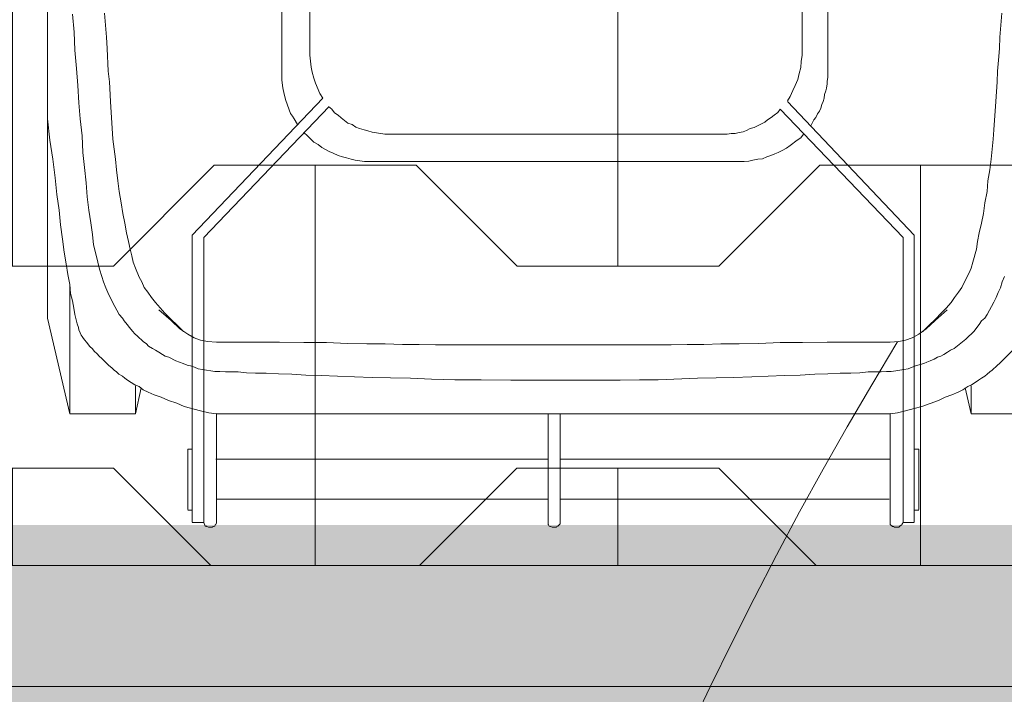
# Model space of a CAD drawing. Header units: inches. Extents: x 1156 to 71303, y -52654 to 51.
# Tile 84 of 151: x 60812 to 60861, y -43993 to -43960. Entities that reach past the tile are written whole.
import ezdxf

# ---------------------------------------------------------------- set-up
doc = ezdxf.new("R2010")
doc.units = ezdxf.units.IN
doc.header["$MEASUREMENT"] = 0
doc.linetypes.add('HIDDEN', pattern=[0.375, 0.25, -0.125])
doc.layers.get('0').update_dxf_attribs({"lineweight": 0})
doc.layers.get('Defpoints').update_dxf_attribs({"lineweight": 0})
for name, color, linetype, lineweight in [('p--kosz śmietnik', 252, 'Continuous', 0), ('p--obrzeże bet.', 252, 'Continuous', 0), ('p--szraf trawa', 104, 'Continuous', 0), ('p--szraf-podjazd', 251, 'Continuous', 0), ('p--wymiary-1-200', 7, 'Continuous', 0), ('P--zieleń', 94, 'Continuous', 0)]:
    doc.layers.add(name, color=color, linetype=linetype, lineweight=lineweight)
doc.styles.add('1-200', font='arial.ttf', dxfattribs={"width": 0.75, "height": 35})
doc.dimstyles.new('1-200', dxfattribs={"dimtxt": 35, "dimasz": 10, "dimexe": 15, "dimexo": 10, "dimgap": 0.09, "dimtad": 0, "dimdsep": 46, "dimtxsty": '1-200', "dimblk": 'OBLIQUE', "dimcen": 0.09, "dimadec": 0, "dimazin": 0, "dimtfac": 1, "dimtdec": 4, "dimtix": 1, "dimtofl": 0, "dimtmove": 0, "dimatfit": 3, "dimldrblk": 'OBLIQUE', "dimfxl": 15, "dimfxlon": 1, "dimtvp": 0.7, "dimtolj": 1, "dimtzin": 0, "dimarcsym": 0})

# ---------------------------------------------------------------- blocks, each defined once
blk = doc.blocks.new('_OBLIQUE')
at = {"color": 0, "linetype": 'ByBlock', "lineweight": -2}
for p, q in [((-0.5, -0.5), (0.5, 0.5)), ((0, 0), (0, 0))]:
    blk.add_line(p, q, dxfattribs=at)
blk = doc.blocks.new('*D732')
at = {"layer": 'Defpoints', "color": 0}
for p in [(60849.736, -43878.783), (60913.767, -44778.783), (61162.619, -44778.783)]:
    blk.add_point(p, dxfattribs=at)
at = {"layer": 'p--wymiary-1-200', "color": 0, "lineweight": -2}
for p, q in [((60898.767, -43878.783), (60928.767, -43878.783)), ((60913.767, -43878.783), (60913.767, -44778.783)), ((60928.767, -44778.783), (60898.767, -44778.783))]:
    blk.add_line(p, q, dxfattribs=at)
at = {"layer": 'p--wymiary-1-200', "color": 0, "lineweight": -2, "xscale": 10, "yscale": 10, "zscale": 10}
for p, rotation in [((60913.767, -43878.783), 90), ((60913.767, -44778.783), 270)]:
    blk.add_blockref('_OBLIQUE', p, dxfattribs=dict(at, rotation=rotation))
at = {"layer": 'p--wymiary-1-200', "color": 0, "linetype": 'Continuous', "ltscale": 12, "insert": (60888.753, -44328.783), "char_height": 35, "attachment_point": 5, "rotation": 90, "style": '1-200'}
blk.add_mtext('\\A1;900', dxfattribs=at)
blk = doc.blocks.new('kosz120L-rzut')
at = {"linetype": 'Continuous'}
for points in [[(-15.744, 57.606), (-15.812, 57.561)], [(-15.744, 57.606), (-15.812, 57.561)], [(-15.698, 57.652), (-15.744, 57.606)], [(-15.698, 57.652), (-15.744, 57.606)], [(-15.471, 57.652), (-15.698, 57.652)], [(-15.471, 57.652), (-15.698, 57.652)], [(-15.425, 57.629), (-15.471, 57.652)], [(-15.425, 57.629), (-15.471, 57.652)], [(-15.38, 57.629), (-15.425, 57.629)], [(-15.38, 57.629), (-15.425, 57.629)], [(-15.266, 57.515), (-15.38, 57.629)], [(-15.266, 57.515), (-15.38, 57.629)], [(1.206, 57.606), (1.092, 57.492)], [(1.206, 57.606), (1.092, 57.492)], [(1.251, 57.629), (1.206, 57.606)], [(1.251, 57.629), (1.206, 57.606)], [(1.274, 57.652), (1.251, 57.629)], [(1.274, 57.652), (1.251, 57.629)], [(1.479, 57.652), (1.274, 57.652)], [(1.479, 57.652), (1.274, 57.652)], [(1.547, 57.629), (1.479, 57.652)], [(1.547, 57.629), (1.479, 57.652)], [(1.57, 57.629), (1.547, 57.629)], [(1.57, 57.629), (1.547, 57.629)], [(1.638, 57.606), (1.57, 57.629)], [(1.638, 57.606), (1.57, 57.629)], [(1.661, 57.538), (1.638, 57.606)], [(1.661, 57.538), (1.638, 57.606)], [(18.201, 57.606), (18.178, 57.538)], [(18.201, 57.606), (18.178, 57.538)], [(18.269, 57.629), (18.201, 57.606)], [(18.269, 57.629), (18.201, 57.606)], [(18.292, 57.629), (18.269, 57.629)], [(18.292, 57.629), (18.269, 57.629)], [(18.315, 57.652), (18.292, 57.629)], [(18.315, 57.652), (18.292, 57.629)], [(18.519, 57.652), (18.315, 57.652)], [(18.519, 57.652), (18.315, 57.652)], [(18.588, 57.629), (18.519, 57.652)], [(18.588, 57.629), (18.519, 57.652)], [(18.611, 57.606), (18.588, 57.629)], [(18.611, 57.606), (18.588, 57.629)], [(18.679, 57.606), (18.611, 57.606)], [(18.679, 57.606), (18.611, 57.606)], [(18.747, 57.424), (18.679, 57.606)], [(18.747, 57.424), (18.679, 57.606)], [(-16.449, 57.424), (-15.903, 57.424)], [(-16.449, 43.182), (-16.449, 57.401)], [(-15.835, 57.538), (-15.903, 57.424)], [(-15.858, 57.492), (-15.903, 57.424)], [(-15.903, 43.296), (-15.903, 57.424)], [(-15.903, 57.356), (-15.903, 57.424)], [(-15.835, 57.538), (-15.858, 57.492)], [(-15.812, 57.561), (-15.835, 57.538)], [(-15.812, 57.561), (-15.835, 57.538)], [(-15.266, 57.447), (-15.266, 57.515)], [(-15.266, 57.447), (-15.266, 57.515)], [(-15.266, 52.032), (-15.266, 57.447)], [(1.092, 57.492), (1.092, 57.424)], [(1.092, 57.492), (1.092, 57.424)], [(1.092, 57.356), (1.092, 57.424)], [(1.092, 57.356), (1.092, 52.032)], [(1.684, 57.515), (1.661, 57.538)], [(1.684, 57.515), (1.661, 57.538)], [(1.684, 57.447), (1.684, 57.515)], [(1.684, 57.447), (1.684, 57.515)], [(1.684, 52.032), (1.684, 57.447)], [(18.155, 57.515), (18.11, 57.447)], [(18.155, 57.515), (18.11, 57.447)], [(18.11, 52.032), (18.11, 57.447)], [(18.178, 57.538), (18.155, 57.515)], [(18.178, 57.538), (18.155, 57.515)], [(18.747, 43.296), (18.747, 57.424)], [(19.316, 57.424), (18.747, 57.424)], [(18.747, 57.356), (18.747, 57.424)], [(19.316, 43.182), (19.316, 57.401)], [(-16.449, 56.81), (-16.677, 56.81)], [(-16.677, 53.784), (-16.677, 56.787)], [(19.316, 56.81), (19.543, 56.81)], [(19.543, 53.784), (19.543, 56.787)], [(-2.912, 56.264), (-15.221, 56.264)], [(1.092, 56.264), (-2.912, 56.264)], [(5.802, 56.264), (1.684, 56.264)], [(5.802, 56.264), (18.11, 56.264)], [(-2.958, 54.284), (-15.266, 54.284)], [(-2.958, 54.284), (-2.912, 54.284)], [(-2.912, 54.284), (1.092, 54.284)], [(1.684, 54.284), (5.802, 54.284)], [(5.802, 54.284), (18.155, 54.284)], [(-16.449, 53.784), (-16.677, 53.784)], [(19.316, 53.784), (19.543, 53.784)], [(-22.546, 52.032), (-19.27, 52.032)], [(-19.27, 50.644), (-19.27, 52.032)], [(-19.27, 52.032), (-18.975, 50.758)], [(-16.836, 51.668), (-16.449, 51.782)], [(-16.449, 51.782), (-16.017, 51.896)], [(-16.017, 51.896), (-15.63, 51.987)], [(-15.63, 51.987), (-15.266, 52.032)], [(-15.266, 52.032), (-2.298, 52.032)], [(-15.266, 52.009), (-15.266, 52.009)], [(5.165, 52.032), (-2.298, 52.032)], [(18.11, 52.032), (5.165, 52.032)], [(18.497, 51.987), (18.11, 52.032)], [(18.11, 52.009), (18.11, 52.009)], [(18.906, 51.896), (18.497, 51.987)], [(19.725, 51.668), (18.906, 51.896)], [(22.137, 52.032), (21.841, 50.758)], [(25.39, 52.032), (22.137, 52.032)], [(22.137, 50.644), (22.137, 52.032)], [(25.39, 52.032), (26.482, 47.3)], [(25.39, 45.639), (25.39, 52.032)], [(-17.996, 51.213), (-17.655, 51.372)], [(-17.655, 51.372), (-16.836, 51.668)], [(20.089, 51.509), (19.725, 51.668)], [(20.499, 51.372), (20.089, 51.509)], [(20.863, 51.213), (20.499, 51.372)], [(-19.111, 50.69), (-18.861, 50.849)], [(-18.861, 50.849), (-18.633, 50.963)], [(-18.633, 50.963), (-18.315, 51.099)], [(-18.315, 51.099), (-17.996, 51.213)], [(21.204, 51.099), (20.863, 51.213)], [(21.5, 50.963), (21.204, 51.099)], [(21.75, 50.849), (21.5, 50.963)], [(21.955, 50.69), (21.75, 50.849)], [(-19.953, 50.166), (-19.794, 50.28)], [(-19.794, 50.28), (-19.634, 50.371)], [(-19.634, 50.371), (-19.475, 50.485)], [(-19.475, 50.485), (-19.293, 50.599)], [(-19.293, 50.599), (-19.111, 50.69)], [(-7.508, 50.235), (-6.643, 50.257)], [(-6.643, 50.257), (-5.711, 50.28)], [(-5.711, 50.28), (-3.777, 50.348)], [(-3.777, 50.348), (-2.844, 50.348)], [(-2.844, 50.348), (-1.888, 50.371)], [(-1.888, 50.371), (-0.023, 50.371)], [(3.526, 50.371), (-0.023, 50.371)], [(5.005, 50.348), (3.526, 50.371)], [(6.302, 50.348), (5.005, 50.348)], [(7.462, 50.326), (6.302, 50.348)], [(8.509, 50.28), (7.462, 50.326)], [(9.487, 50.257), (8.509, 50.28)], [(10.397, 50.235), (9.487, 50.257)], [(22.16, 50.599), (21.955, 50.69)], [(22.524, 50.371), (22.16, 50.599)], [(22.66, 50.28), (22.524, 50.371)], [(22.774, 50.166), (22.66, 50.28)], [(-20.567, 49.643), (-20.317, 49.871)], [(-20.317, 49.871), (-20.203, 49.962)], [(-20.203, 49.962), (-20.067, 50.075)], [(-20.067, 50.075), (-19.953, 50.166)], [(-16.517, 49.666), (-16.153, 49.802)], [(-16.153, 49.802), (-15.949, 49.848)], [(-15.949, 49.848), (-15.539, 49.916)], [(-15.539, 49.916), (-15.312, 49.939)], [(-15.312, 49.939), (-15.084, 49.939)], [(-15.084, 49.939), (-14.811, 49.962)], [(-14.811, 49.962), (-14.174, 49.962)], [(-14.174, 49.962), (-13.764, 50.007)], [(-13.764, 50.007), (-13.309, 50.03)], [(-13.309, 50.03), (-12.786, 50.03)], [(-12.786, 50.03), (-12.172, 50.053)], [(-12.172, 50.053), (-11.535, 50.075)], [(-11.535, 50.075), (-10.807, 50.121)], [(-10.807, 50.121), (-10.033, 50.144)], [(-10.033, 50.144), (-8.418, 50.212)], [(-8.418, 50.212), (-7.508, 50.235)], [(11.285, 50.212), (10.397, 50.235)], [(12.126, 50.166), (11.285, 50.212)], [(12.923, 50.144), (12.126, 50.166)], [(13.696, 50.121), (12.923, 50.144)], [(14.379, 50.075), (13.696, 50.121)], [(15.039, 50.053), (14.379, 50.075)], [(15.653, 50.03), (15.039, 50.053)], [(16.176, 50.03), (15.653, 50.03)], [(16.631, 50.007), (16.176, 50.03)], [(17.041, 49.962), (16.631, 50.007)], [(17.678, 49.962), (17.041, 49.962)], [(17.951, 49.939), (17.678, 49.962)], [(18.201, 49.939), (17.951, 49.939)], [(18.815, 49.848), (18.201, 49.939)], [(19.02, 49.802), (18.815, 49.848)], [(19.202, 49.734), (19.02, 49.802)], [(22.956, 50.075), (22.774, 50.166)], [(23.07, 49.962), (22.956, 50.075)], [(23.183, 49.871), (23.07, 49.962)], [(23.297, 49.757), (23.183, 49.871)], [(-21.523, 48.71), (-20.704, 49.529)], [(-20.704, 49.529), (-20.567, 49.643)], [(-17.609, 49.234), (-17.45, 49.325)], [(-17.45, 49.325), (-17.245, 49.416)], [(-17.245, 49.416), (-17.086, 49.484)], [(-17.086, 49.484), (-16.927, 49.552)], [(-16.927, 49.552), (-16.517, 49.666)], [(19.407, 49.666), (19.202, 49.734)], [(19.566, 49.62), (19.407, 49.666)], [(19.771, 49.552), (19.566, 49.62)], [(19.953, 49.484), (19.771, 49.552)], [(20.135, 49.416), (19.953, 49.484)], [(20.476, 49.234), (20.135, 49.416)], [(23.457, 49.643), (23.297, 49.757)], [(23.798, 49.302), (23.457, 49.643)], [(23.934, 49.188), (23.798, 49.302)], [(-19.02, 48.346), (-18.428, 48.801)], [(-18.428, 48.801), (-18.246, 48.892)], [(-18.246, 48.892), (-18.11, 48.983)], [(-18.11, 48.983), (-17.928, 49.097)], [(-17.928, 49.097), (-17.769, 49.188)], [(-17.769, 49.188), (-17.609, 49.234)], [(20.658, 49.188), (20.476, 49.234)], [(20.795, 49.097), (20.658, 49.188)], [(20.977, 48.983), (20.795, 49.097)], [(21.136, 48.892), (20.977, 48.983)], [(21.295, 48.801), (21.136, 48.892)], [(21.477, 48.688), (21.295, 48.801)], [(24.025, 49.074), (23.934, 49.188)], [(24.185, 48.938), (24.025, 49.074)], [(24.253, 48.824), (24.185, 48.938)], [(24.389, 48.71), (24.253, 48.824)], [(-19.157, 48.187), (-19.02, 48.346)], [(-16.358, 48.278), (-16.017, 48.392)], [(-16.017, 48.392), (-15.698, 48.46)], [(-15.698, 48.46), (-15.266, 48.483)], [(-15.266, 48.483), (-14.697, 48.483)], [(-14.857, 48.483), (-12.149, 48.483)], [(-14.174, 48.483), (-14.174, 48.483)], [(-12.149, 48.483), (-10.921, 48.506)], [(-10.921, 48.506), (-9.806, 48.506)], [(-9.806, 48.506), (-8.759, 48.551)], [(-8.759, 48.551), (-7.781, 48.574)], [(-7.781, 48.574), (-6.871, 48.574)], [(-6.871, 48.574), (-6.029, 48.597)], [(-6.029, 48.597), (-5.21, 48.597)], [(-5.21, 48.597), (-4.414, 48.619)], [(-4.414, 48.619), (-0.023, 48.619)], [(7.258, 48.619), (-0.023, 48.619)], [(8.077, 48.597), (7.258, 48.619)], [(8.896, 48.597), (8.077, 48.597)], [(9.76, 48.574), (8.896, 48.597)], [(10.67, 48.574), (9.76, 48.574)], [(11.626, 48.551), (10.67, 48.574)], [(12.672, 48.506), (11.626, 48.551)], [(13.787, 48.506), (12.672, 48.506)], [(14.993, 48.483), (13.787, 48.506)], [(17.7, 48.483), (14.993, 48.483)], [(17.041, 48.483), (17.041, 48.483)], [(18.11, 48.483), (17.587, 48.483)], [(18.565, 48.46), (18.11, 48.483)], [(18.906, 48.392), (18.565, 48.46)], [(19.225, 48.278), (18.906, 48.392)], [(21.591, 48.574), (21.477, 48.688)], [(21.75, 48.46), (21.591, 48.574)], [(22.023, 48.187), (21.75, 48.46)], [(24.549, 48.483), (24.389, 48.71)], [(24.64, 48.392), (24.549, 48.483)], [(24.708, 48.301), (24.64, 48.392)], [(24.776, 48.21), (24.708, 48.301)], [(-19.566, 47.755), (-19.43, 47.937)], [(-19.43, 47.937), (-19.293, 48.073)], [(-19.293, 48.073), (-19.157, 48.187)], [(-17.496, 47.414), (-17.041, 47.823)], [(-17.2, 47.641), (-16.881, 47.96)], [(-17.041, 47.823), (-16.677, 48.096)], [(-16.677, 48.096), (-16.358, 48.278)], [(19.543, 48.096), (19.225, 48.278)], [(19.93, 47.823), (19.543, 48.096)], [(20.067, 47.641), (19.748, 47.96)], [(20.362, 47.414), (19.93, 47.823)], [(22.16, 48.073), (22.023, 48.187)], [(22.273, 47.937), (22.16, 48.073)], [(22.433, 47.755), (22.273, 47.937)], [(24.822, 48.142), (24.776, 48.21)], [(24.867, 48.028), (24.822, 48.142)], [(24.935, 47.869), (24.867, 48.028)], [(24.958, 47.755), (24.935, 47.869)], [(-19.953, 47.3), (-19.794, 47.436)], [(-19.794, 47.436), (-19.68, 47.618)], [(-19.68, 47.618), (-19.566, 47.755)], [(-18.087, 46.89), (-17.496, 47.414)], [(-17.791, 47.05), (-17.518, 47.345)], [(-17.518, 47.345), (-17.2, 47.641)], [(20.385, 47.345), (20.067, 47.641)], [(20.977, 46.89), (20.362, 47.414)], [(20.681, 47.05), (20.385, 47.345)], [(22.546, 47.618), (22.433, 47.755)], [(22.683, 47.436), (22.546, 47.618)], [(22.774, 47.3), (22.683, 47.436)], [(25.026, 47.573), (24.958, 47.755)], [(25.14, 47.118), (25.026, 47.573)], [(-20.408, 46.504), (-20.067, 47.118)], [(-20.067, 47.118), (-19.953, 47.3)], [(-18.042, 46.799), (-17.791, 47.05)], [(21.136, 46.526), (20.681, 47.05)], [(22.933, 47.118), (22.774, 47.3)], [(23.275, 46.504), (22.933, 47.118)], [(25.186, 46.799), (25.14, 47.118)], [(26.482, 37.471), (26.482, 47.3)], [(-20.522, 46.276), (-20.408, 46.504)], [(-18.451, 46.276), (-18.292, 46.526)], [(-18.292, 46.526), (-18.042, 46.799)], [(21.341, 46.276), (21.136, 46.526)], [(23.502, 46.026), (23.275, 46.504)], [(25.254, 46.435), (25.186, 46.799)], [(25.345, 46.071), (25.254, 46.435)], [(-20.726, 45.798), (-20.613, 46.026)], [(-20.613, 46.026), (-20.522, 46.276)], [(-18.815, 45.775), (-18.656, 46.003)], [(-18.656, 46.003), (-18.451, 46.276)], [(21.523, 46.003), (21.341, 46.276)], [(21.705, 45.775), (21.523, 46.003)], [(23.593, 45.798), (23.502, 46.026)], [(25.39, 45.639), (25.345, 46.071)], [(-20.931, 45.229), (-20.817, 45.502)], [(-20.817, 45.502), (-20.726, 45.798)], [(-19.179, 45.047), (-18.952, 45.502)], [(-18.952, 45.502), (-18.815, 45.775)], [(21.818, 45.502), (21.705, 45.775)], [(21.955, 45.275), (21.818, 45.502)], [(23.707, 45.502), (23.593, 45.798)], [(23.798, 45.229), (23.707, 45.502)], [(25.481, 45.138), (25.39, 45.639)], [(-19.27, 44.82), (-19.179, 45.047)], [(22.137, 44.82), (21.955, 45.275)], [(23.912, 44.865), (23.798, 45.229)], [(25.572, 44.615), (25.481, 45.138)], [(-19.543, 43.887), (-19.361, 44.524)], [(-19.361, 44.524), (-19.27, 44.82)], [(22.251, 44.524), (22.137, 44.82)], [(22.319, 44.206), (22.251, 44.524)], [(24.003, 44.524), (23.912, 44.865)], [(24.094, 44.115), (24.003, 44.524)], [(25.663, 44.024), (25.572, 44.615)], [(22.387, 43.887), (22.319, 44.206)], [(24.207, 43.66), (24.094, 44.115)], [(25.754, 43.387), (25.663, 44.024)], [(-19.68, 43.068), (-19.589, 43.5)], [(-19.589, 43.5), (-19.543, 43.887)], [(22.478, 43.5), (22.387, 43.887)], [(22.569, 43.068), (22.478, 43.5)], [(24.253, 43.159), (24.207, 43.66)], [(-19.794, 42.59), (-19.68, 43.068)], [(-10.17, 36.561), (-16.449, 43.182)], [(-9.806, 36.948), (-15.903, 43.296)], [(12.536, 36.811), (18.747, 43.296)], [(12.854, 36.402), (19.316, 43.182)], [(22.66, 42.59), (22.569, 43.068)], [(24.344, 42.568), (24.253, 43.159)], [(25.845, 42.681), (25.754, 43.387)], [(-19.885, 42.113), (-19.794, 42.59)], [(22.751, 42.113), (22.66, 42.59)], [(24.435, 41.953), (24.344, 42.568)], [(25.914, 41.953), (25.845, 42.681)], [(-19.953, 41.589), (-19.885, 42.113)], [(22.842, 41.589), (22.751, 42.113)], [(-20.067, 41.02), (-19.953, 41.589)], [(22.933, 41.02), (22.842, 41.589)], [(24.526, 41.293), (24.435, 41.953)], [(26.027, 41.18), (25.914, 41.953)], [(-20.112, 40.497), (-20.067, 41.02)], [(23.001, 40.497), (22.933, 41.02)], [(24.571, 40.588), (24.526, 41.293)], [(26.118, 40.338), (26.027, 41.18)], [(-20.203, 39.951), (-20.112, 40.497)], [(23.07, 39.951), (23.001, 40.497)], [(24.662, 39.837), (24.571, 40.588)], [(26.232, 39.428), (26.118, 40.338)], [(-20.271, 39.428), (-20.203, 39.951)], [(-8.259, 39.519), (-8.463, 39.473)], [(-8.259, 39.519), (-8.463, 39.473)], [(-8.031, 39.542), (-8.259, 39.519)], [(-8.031, 39.542), (-8.259, 39.519)], [(-7.826, 39.542), (-8.031, 39.542)], [(-7.826, 39.542), (-8.031, 39.542)], [(-7.826, 39.542), (10.579, 39.542)], [(10.784, 39.542), (10.557, 39.542)], [(10.784, 39.542), (10.557, 39.542)], [(11.239, 39.473), (10.784, 39.542)], [(11.239, 39.473), (10.784, 39.542)], [(23.115, 39.428), (23.07, 39.951)], [(24.731, 39.087), (24.662, 39.837)], [(-20.317, 38.927), (-20.271, 39.428)], [(-9.715, 39.087), (-9.92, 38.996)], [(-9.715, 39.087), (-9.92, 38.996)], [(-9.556, 39.155), (-9.715, 39.087)], [(-9.556, 39.155), (-9.715, 39.087)], [(-9.351, 39.246), (-9.556, 39.155)], [(-9.351, 39.246), (-9.556, 39.155)], [(-9.146, 39.314), (-9.351, 39.246)], [(-9.146, 39.314), (-9.351, 39.246)], [(-8.941, 39.405), (-9.146, 39.314)], [(-8.941, 39.405), (-9.146, 39.314)], [(-8.714, 39.428), (-8.941, 39.405)], [(-8.714, 39.428), (-8.941, 39.405)], [(-8.463, 39.473), (-8.714, 39.428)], [(-8.463, 39.473), (-8.714, 39.428)], [(11.444, 39.428), (11.239, 39.473)], [(11.444, 39.428), (11.239, 39.473)], [(11.671, 39.36), (11.444, 39.428)], [(11.671, 39.36), (11.444, 39.428)], [(11.876, 39.314), (11.671, 39.36)], [(11.876, 39.314), (11.671, 39.36)], [(12.081, 39.246), (11.876, 39.314)], [(12.081, 39.246), (11.876, 39.314)], [(12.331, 39.132), (12.081, 39.246)], [(12.331, 39.132), (12.081, 39.246)], [(12.536, 39.041), (12.331, 39.132)], [(12.536, 39.041), (12.331, 39.132)], [(12.741, 38.927), (12.536, 39.041)], [(12.741, 38.927), (12.536, 39.041)], [(23.252, 38.427), (23.115, 39.428)], [(24.776, 38.268), (24.731, 39.087)], [(26.369, 38.472), (26.232, 39.428)], [(-20.362, 38.427), (-20.317, 38.927)], [(-10.306, 38.745), (-10.648, 38.472)], [(-10.306, 38.745), (-10.648, 38.472)], [(-10.124, 38.882), (-10.306, 38.745)], [(-10.124, 38.882), (-10.306, 38.745)], [(-9.92, 38.996), (-10.124, 38.882)], [(-9.92, 38.996), (-10.124, 38.882)], [(12.9, 38.836), (12.741, 38.927)], [(12.9, 38.836), (12.741, 38.927)], [(13.082, 38.7), (12.9, 38.836)], [(13.082, 38.7), (12.9, 38.836)], [(13.287, 38.586), (13.082, 38.7)], [(13.287, 38.586), (13.082, 38.7)], [(13.605, 38.268), (13.287, 38.586)], [(13.605, 38.268), (13.287, 38.586)], [(-20.408, 37.972), (-20.362, 38.427)], [(-10.83, 38.359), (-10.966, 38.177)], [(-10.83, 38.359), (-10.966, 38.177)], [(-10.648, 38.472), (-10.83, 38.359)], [(-10.648, 38.472), (-10.83, 38.359)], [(-7.986, 38.063), (-8.145, 37.995)], [(-7.986, 38.063), (-8.145, 37.995)], [(-7.781, 38.108), (-7.986, 38.063)], [(-7.781, 38.108), (-7.986, 38.063)], [(-7.576, 38.154), (-7.781, 38.108)], [(-7.576, 38.154), (-7.781, 38.108)], [(-7.394, 38.154), (-7.576, 38.154)], [(-7.394, 38.154), (-7.576, 38.154)], [(-7.189, 38.177), (-7.394, 38.154)], [(-7.189, 38.177), (-7.394, 38.154)], [(-6.985, 38.177), (-7.189, 38.177)], [(-6.985, 38.177), (-7.189, 38.177)], [(-6.985, 38.177), (9.578, 38.177)], [(9.783, 38.177), (9.578, 38.177)], [(9.783, 38.177), (9.578, 38.177)], [(10.397, 38.086), (9.783, 38.177)], [(10.397, 38.086), (9.783, 38.177)], [(10.625, 38.017), (10.397, 38.086)], [(10.625, 38.017), (10.397, 38.086)], [(13.787, 38.108), (13.605, 38.268)], [(13.787, 38.108), (13.605, 38.268)], [(23.366, 36.561), (23.252, 38.427)], [(24.867, 37.426), (24.776, 38.268)], [(26.482, 37.426), (26.369, 38.472)], [(-20.499, 36.561), (-20.408, 37.972)], [(-11.33, 37.767), (-11.489, 37.471)], [(-11.33, 37.767), (-11.489, 37.471)], [(-9.055, 37.585), (-9.191, 37.471)], [(-9.055, 37.585), (-9.191, 37.471)], [(-8.532, 37.858), (-9.055, 37.585)], [(-8.532, 37.858), (-9.055, 37.585)], [(-8.327, 37.904), (-8.532, 37.858)], [(-8.327, 37.904), (-8.532, 37.858)], [(-8.145, 37.995), (-8.327, 37.904)], [(-8.145, 37.995), (-8.327, 37.904)], [(10.807, 37.972), (10.625, 38.017)], [(10.807, 37.972), (10.625, 38.017)], [(11.034, 37.904), (10.807, 37.972)], [(11.034, 37.904), (10.807, 37.972)], [(11.216, 37.835), (11.034, 37.904)], [(11.216, 37.835), (11.034, 37.904)], [(11.398, 37.699), (11.216, 37.835)], [(11.398, 37.699), (11.216, 37.835)], [(11.603, 37.631), (11.398, 37.699)], [(11.603, 37.631), (11.398, 37.699)], [(11.944, 37.38), (11.603, 37.631)], [(11.944, 37.38), (11.603, 37.631)], [(14.265, 37.426), (14.106, 37.699)], [(14.265, 37.426), (14.106, 37.699)], [(-11.671, 37.176), (-11.762, 37.039)], [(-11.671, 37.176), (-11.762, 37.039)], [(-11.58, 37.358), (-11.671, 37.176)], [(-11.58, 37.358), (-11.671, 37.176)], [(-11.489, 37.471), (-11.58, 37.358)], [(-11.489, 37.471), (-11.58, 37.358)], [(-9.692, 37.107), (-9.806, 36.948)], [(-9.692, 37.107), (-9.806, 36.948)], [(-9.51, 37.244), (-9.692, 37.107)], [(-9.51, 37.244), (-9.692, 37.107)], [(-9.374, 37.358), (-9.51, 37.244)], [(-9.374, 37.358), (-9.51, 37.244)], [(-9.191, 37.471), (-9.374, 37.358)], [(-9.191, 37.471), (-9.374, 37.358)], [(12.081, 37.244), (11.944, 37.38)], [(12.081, 37.244), (11.944, 37.38)], [(12.263, 37.13), (12.081, 37.244)], [(12.263, 37.13), (12.081, 37.244)], [(12.399, 36.948), (12.263, 37.13)], [(12.399, 36.948), (12.263, 37.13)], [(14.356, 37.289), (14.265, 37.426)], [(14.356, 37.289), (14.265, 37.426)], [(14.447, 37.153), (14.356, 37.289)], [(14.447, 37.153), (14.356, 37.289)], [(14.675, 36.516), (14.447, 37.153)], [(14.675, 36.516), (14.447, 37.153)], [(24.935, 36.629), (24.867, 37.426)], [(26.482, 2.275), (26.482, 37.426)], [(-11.876, 36.72), (-11.944, 36.561)], [(-11.876, 36.72), (-11.944, 36.561)], [(-11.831, 36.902), (-11.876, 36.72)], [(-11.831, 36.902), (-11.876, 36.72)], [(-11.762, 37.039), (-11.831, 36.902)], [(-11.762, 37.039), (-11.831, 36.902)], [(12.559, 36.811), (12.399, 36.948)], [(12.559, 36.811), (12.399, 36.948)], [(24.981, 35.765), (24.935, 36.629)], [(-20.567, 35.583), (-20.499, 36.561)], [(-12.013, 36.22), (-12.081, 36.038)], [(-12.013, 36.22), (-12.081, 36.038)], [(-11.99, 36.402), (-12.013, 36.22)], [(-11.99, 36.402), (-12.013, 36.22)], [(-11.944, 36.561), (-11.99, 36.402)], [(-11.944, 36.561), (-11.99, 36.402)], [(-10.306, 36.311), (-10.443, 36.015)], [(-10.306, 36.311), (-10.443, 36.015)], [(-10.17, 36.538), (-10.306, 36.311)], [(-10.17, 36.538), (-10.306, 36.311)], [(12.991, 36.174), (12.854, 36.402)], [(12.991, 36.174), (12.854, 36.402)], [(13.218, 35.651), (12.991, 36.174)], [(13.218, 35.651), (12.991, 36.174)], [(14.766, 36.197), (14.675, 36.516)], [(14.766, 36.197), (14.675, 36.516)], [(14.834, 35.879), (14.766, 36.197)], [(14.834, 35.879), (14.766, 36.197)], [(23.411, 35.583), (23.366, 36.561)], [(-12.104, 35.901), (-12.149, 35.697)], [(-12.104, 35.901), (-12.149, 35.697)], [(-12.149, 35.697), (-12.149, 35.56)], [(-12.149, 35.697), (-12.149, 35.56)], [(-12.081, 36.038), (-12.104, 35.901)], [(-12.081, 36.038), (-12.104, 35.901)], [(-10.557, 35.765), (-10.693, 35.469)], [(-10.557, 35.765), (-10.693, 35.469)], [(-10.443, 36.015), (-10.557, 35.765)], [(-10.443, 36.015), (-10.557, 35.765)], [(13.287, 35.401), (13.218, 35.651)], [(13.287, 35.401), (13.218, 35.651)], [(14.879, 35.515), (14.834, 35.879)], [(14.879, 35.515), (14.834, 35.879)], [(25.049, 34.923), (24.981, 35.765)], [(-20.59, 35.06), (-20.567, 35.583)], [(-12.149, 35.56), (-12.172, 35.378)], [(-12.149, 35.56), (-12.172, 35.378)], [(-12.172, 35.378), (-12.172, 35.196)], [(-12.172, 35.378), (-12.172, 35.196)], [(-12.172, 16.836), (-12.172, 35.196)], [(-10.761, 35.173), (-10.83, 34.878)], [(-10.761, 35.173), (-10.83, 34.878)], [(-10.693, 35.469), (-10.761, 35.173)], [(-10.693, 35.469), (-10.761, 35.173)], [(13.378, 35.105), (13.287, 35.401)], [(13.378, 35.105), (13.287, 35.401)], [(14.879, 35.196), (14.879, 35.515)], [(14.879, 35.196), (14.879, 35.515)], [(14.879, 35.196), (14.879, 16.836)], [(23.479, 35.06), (23.411, 35.583)], [(-20.635, 34.514), (-20.59, 35.06)], [(-10.83, 34.878), (-10.852, 34.582)], [(-10.83, 34.878), (-10.852, 34.582)], [(13.423, 34.855), (13.378, 35.105)], [(13.423, 34.855), (13.378, 35.105)], [(13.491, 34.263), (13.423, 34.855)], [(13.491, 34.263), (13.423, 34.855)], [(23.525, 33.945), (23.479, 35.06)], [(25.14, 34.013), (25.049, 34.923)], [(-20.681, 33.945), (-20.635, 34.514)], [(-10.852, 34.582), (-10.898, 34.263)], [(-10.852, 34.582), (-10.898, 34.263)], [(-10.898, 17.723), (-10.898, 34.263)], [(-10.898, 34.263), (-10.898, 34.263)], [(-10.898, 34.263), (-10.898, 34.263)], [(13.491, 34.263), (13.491, 17.723)], [(-20.704, 33.376), (-20.681, 33.945)], [(23.57, 33.376), (23.525, 33.945)], [(25.163, 33.126), (25.14, 34.013)], [(-20.749, 32.785), (-20.704, 33.376)], [(23.616, 32.785), (23.57, 33.376)], [(-20.795, 32.193), (-20.749, 32.785)], [(23.661, 32.193), (23.616, 32.785)], [(25.254, 32.238), (25.163, 33.126)]]:
    blk.add_lwpolyline(points, dxfattribs=at)
blk = doc.blocks.new('*D1713')
at = {"color": 0, "linetype": 'Continuous', "lineweight": -2, "ltscale": 12}
for p, q in [((60621.424, -44069.935), (60621.424, -44099.935)), ((60871.424, -44069.935), (60871.424, -44099.935)), ((60621.424, -44084.935), (60871.424, -44084.935))]:
    blk.add_line(p, q, dxfattribs=at)
at = {"layer": 'Defpoints', "color": 0}
for p in [(60621.424, -43986.783), (60871.424, -43986.783), (60871.424, -44084.935)]:
    blk.add_point(p, dxfattribs=at)
at = {"color": 0, "lineweight": -2, "xscale": 10, "yscale": 10, "zscale": 10, "rotation": 180}
blk.add_blockref('_OBLIQUE', (60621.424, -44084.935), dxfattribs=at)
at = {"color": 0, "lineweight": -2, "xscale": 10, "yscale": 10, "zscale": 10}
blk.add_blockref('_OBLIQUE', (60871.424, -44084.935), dxfattribs=at)
at = {"color": 0, "linetype": 'Continuous', "ltscale": 12, "insert": (60746.424, -44059.92), "char_height": 35, "attachment_point": 5, "style": '1-200'}
blk.add_mtext('\\A1;250', dxfattribs=at)

msp = doc.modelspace()

# ---------------------------------------------------------------- hatches: boundary and pattern name
at = {"layer": 'p--szraf trawa'}
h = msp.add_hatch(dxfattribs=at)
h.set_pattern_fill('26-Posypka z piasku', color=256, scale=2000000.0)
h.set_pattern_definition([(10, (800000, 1200000), (637500, 2143300), [0, -2000000]), (12, (1400000, 200000), (171000, 2081000), [0, -2000000]), (-3, (0, -200000), (1103300, 1945000), [0, -3000000]), (-82, (200000, 100000), (2370200, -2494400), [0, -1000000]), (23, (0, -100000), (2197200, 5061000), [0, -1600000]), (58, (-400000, -600000), (2437800, 2014200), [0, -1200000]), (79, (-400000, 600000), (-1499800, 1717700), [0, -600000]), (40, (800000, 1200000), (-519500, 2174900), [0, -2000000]), (92, (1400000, 200000), (-2019700, 529800), [0, -2000000]), (-43, (0, -200000), (2095400, 780700), [0, -3000000]), (-12, (200000, 100000), (3154600, 1374100), [0, -1000000]), (63, (0, -100000), (-1570000, 5289000), [0, -1800000]), (6, (-400000, -600000), (3088100, -680900), [0, -1200000]), (138, (-400000, 600000), (-2244800, -400900), [0, -600000])])
edge = h.paths.add_edge_path()
edge.add_line((62742.869, -44778.783), (62682.177, -41051.307))
edge.add_line((62682.177, -41051.307), (59879.631, -41051.97))
edge.add_line((59879.631, -41051.97), (59939.388, -44778.783))
edge.add_line((59939.388, -44778.783), (60055.424, -44778.783))
edge.add_line((60055.424, -44778.783), (60055.424, -44436.783))
edge.add_line((60055.424, -44436.783), (59955.424, -44436.783))
edge.add_line((59955.424, -44436.783), (59955.424, -44170.783))
edge.add_line((59955.424, -44170.783), (60055.424, -44170.783))
edge.add_line((60055.424, -44170.783), (60055.424, -42728.783))
edge.add_line((60055.424, -42728.783), (60413.424, -42728.783))
edge.add_line((60413.424, -42728.783), (60413.424, -42820.783))
edge.add_line((60413.424, -42820.783), (61516.825, -42820.783))
edge.add_line((61516.825, -42820.783), (61516.825, -42378.783))
edge.add_line((61516.825, -42378.783), (61063.425, -42378.783))
edge.add_line((61063.425, -42378.783), (61063.425, -41594.383))
edge.add_line((61063.425, -41594.383), (62363.425, -41594.383))
edge.add_line((62363.425, -41594.383), (62363.425, -42378.783))
edge.add_line((62363.425, -42378.783), (61910.025, -42378.783))
edge.add_line((61910.025, -42378.783), (61910.025, -42820.783))
edge.add_line((61910.025, -42820.783), (62156.424, -42820.783))
edge.add_line((62156.424, -42820.783), (62156.424, -43178.783))
edge.add_arc((62298.424, -43178.783), 142, 180, 270)
edge.add_line((62298.424, -43320.783), (62331.424, -43320.783))
edge.add_line((62331.424, -43320.783), (62331.424, -43736.783))
edge.add_arc((62303.522, -43881.314), 147.2, 79.07361, 182.12898)
edge.add_line((62156.424, -43886.783), (60877.424, -43886.783))
edge.add_line((60877.424, -43886.783), (60877.325, -43984.783))
edge.add_line((60877.325, -43984.783), (60615.424, -43984.783))
edge.add_line((60615.424, -43984.783), (60615.424, -43886.909))
edge.add_arc((60621.444, -44028.827), 142.045, 92.42905, 181.06893)
edge.add_line((60479.424, -44031.476), (60479.424, -44778.783))
edge.add_line((60479.424, -44778.783), (62742.869, -44778.783))
h = msp.add_hatch(dxfattribs=at)
h.set_pattern_fill('26-Posypka z piasku', color=256, scale=50)
h.set_pattern_definition([(10, (20, 30), (15.937785, 53.581592), [0, -50]), (12, (35, 5), (4.27663, 52.026055), [0, -50]), (-3, (0, -5), (27.582536, 48.623078), [0, -75]), (-82, (5, 2.5), (59.25552, -62.36011), [0, -25]), (23, (0, -2.5), (54.93103, 126.52107), [0, -40]), (58, (-10, -15), (60.945147, 50.355626), [0, -30]), (79, (-10, 15), (-37.494908, 42.943356), [0, -15]), (40, (20, 30), (-12.98827, 54.371912), [0, -50]), (92, (35, 5), (-50.493034, 13.245888), [0, -50]), (-43, (0, -5), (52.38376, 19.517726), [0, -75]), (-12, (5, 2.5), (78.865917, 34.353562), [0, -25]), (63, (0, -2.5), (-39.24657, 132.22975), [0, -45]), (6, (-10, -15), (77.202354, -17.023413), [0, -30]), (138, (-10, 15), (-56.120946, -10.021946), [0, -15])])
edge = h.paths.add_edge_path()
edge.add_line((62742.869, -44778.783), (62682.177, -41051.307))
edge.add_line((62682.177, -41051.307), (59879.631, -41051.97))
edge.add_line((59879.631, -41051.97), (59939.388, -44778.783))
edge.add_line((59939.388, -44778.783), (60055.424, -44778.783))
edge.add_line((60055.424, -44778.783), (60055.424, -44436.783))
edge.add_line((60055.424, -44436.783), (59955.424, -44436.783))
edge.add_line((59955.424, -44436.783), (59955.424, -44170.783))
edge.add_line((59955.424, -44170.783), (60055.424, -44170.783))
edge.add_line((60055.424, -44170.783), (60055.424, -42728.783))
edge.add_line((60055.424, -42728.783), (60413.424, -42728.783))
edge.add_line((60413.424, -42728.783), (60413.424, -42820.783))
edge.add_line((60413.424, -42820.783), (61516.825, -42820.783))
edge.add_line((61516.825, -42820.783), (61516.825, -42378.783))
edge.add_line((61516.825, -42378.783), (61063.425, -42378.783))
edge.add_line((61063.425, -42378.783), (61063.425, -41594.383))
edge.add_line((61063.425, -41594.383), (62363.425, -41594.383))
edge.add_line((62363.425, -41594.383), (62363.425, -42378.783))
edge.add_line((62363.425, -42378.783), (61910.025, -42378.783))
edge.add_line((61910.025, -42378.783), (61910.025, -42820.783))
edge.add_line((61910.025, -42820.783), (62156.424, -42820.783))
edge.add_line((62156.424, -42820.783), (62156.424, -43178.783))
edge.add_arc((62298.424, -43178.783), 142, 180, 270)
edge.add_line((62298.424, -43320.783), (62331.424, -43320.783))
edge.add_line((62331.424, -43320.783), (62331.424, -43736.783))
edge.add_arc((62303.522, -43881.314), 147.2, 79.07361, 182.12898)
edge.add_line((62156.424, -43886.783), (60877.424, -43886.783))
edge.add_line((60877.424, -43886.783), (60877.325, -43984.783))
edge.add_line((60877.325, -43984.783), (60615.424, -43984.783))
edge.add_line((60615.424, -43984.783), (60615.424, -43886.909))
edge.add_arc((60621.444, -44028.827), 142.045, 92.42905, 181.06893)
edge.add_line((60479.424, -44031.476), (60479.424, -44778.783))
edge.add_line((60479.424, -44778.783), (62742.869, -44778.783))
at = {"layer": 'p--szraf-podjazd'}
h = msp.add_hatch(dxfattribs=at)
h.set_pattern_fill('TURFSTNE', color=256, scale=5)
h.set_pattern_definition([(0, (224.56, -2961.97), (0, 120), [15, -25]), (90, (212.06, -2949.47), (-80, 5e-15), [15, -25]), (45, (239.56, -2961.97), (-20.010768, 20.010768), [17.6775, -10.6065]), (45, (232.06, -2954.47), (-20.010768, 20.010768), [17.6775, -10.6065]), (135, (264.56, -2961.97), (20.010768, 20.010768), [17.6775, -10.6065]), (135, (232.06, -2954.47), (20.010768, 20.010768), [17.6775, -10.6065])])
edge = h.paths.add_edge_path()
edge.add_line((62323.424, -43328.783), (62323.424, -43728.783))
edge.add_arc((62301.192, -43879.929), 152.773, 81.6327, 179.56989)
edge.add_line((62148.424, -43878.783), (60621.424, -43878.783))
edge.add_arc((60621.424, -44028.783), 150, 90, 180)
edge.add_line((60471.424, -44028.783), (60471.424, -44778.783))
edge.add_line((60471.424, -44778.783), (60063.424, -44778.783))
edge.add_line((60063.424, -44778.783), (60063.424, -44428.783))
edge.add_line((60063.424, -44428.783), (59963.424, -44428.783))
edge.add_line((59963.424, -44428.783), (59963.424, -44178.783))
edge.add_line((59963.424, -44178.783), (60063.424, -44178.783))
edge.add_line((60063.424, -44178.783), (60063.424, -42731.295))
edge.add_line((60063.424, -42731.295), (60413.424, -42731.295))
edge.add_line((60413.424, -42731.295), (60413.424, -43328.783))
edge.add_line((60413.424, -43328.783), (62323.424, -43328.783))
edge.add_line((62323.424, -43328.783), (62323.424, -43328.783))
h = msp.add_hatch(dxfattribs=at)
h.set_pattern_fill('FINETTA', color=256, scale=5)
h.set_pattern_definition([(0, (207.061, -2961.97), (15, 15), [10, -20]), (0, (222.061, -2956.97), (15, 15), [10, -20]), (90, (212.061, -2961.97), (-15, 15), [20, -10]), (45, (217.061, -2961.97), (-15, 15), [7.071068, -14.1421356]), (135, (207.061, -2961.97), (-15, -15), [7.071068, -14.1421356])])
h.paths.add_polyline_path([(60871.424, -43986.783), (60621.424, -43986.783), (60621.424, -43878.783), (60871.424, -43878.783)])

# ---------------------------------------------------------------- linework, layer by layer
at = {"linetype": 'Continuous', "ltscale": 12}
msp.add_lwpolyline([(62363.425, -41594.383), (62363.425, -42378.783), (61910.025, -42378.783), (61910.025, -42820.783), (62156.424, -42820.783), (62156.424, -43178.783, 0.414214), (62298.424, -43320.783), (62331.424, -43320.783), (62331.424, -43736.783, 0.482641), (62156.424, -43886.783), (60877.424, -43886.783), (60877.325, -43992.783), (60615.424, -43992.783), (60615.424, -43886.909, 0.407278), (60479.424, -44031.476), (60479.424, -44778.783), (62742.869, -44778.783), (62682.177, -41051.307)], format="xyb", dxfattribs=at)
msp.add_lwpolyline([(60871.424, -43986.783), (60621.424, -43986.783), (60621.424, -43878.783), (60871.424, -43878.783)], close=True, dxfattribs=at)
at = {"layer": 'p--obrzeże bet.', "linetype": 'Continuous', "ltscale": 35}
for points in [[(60615.424, -43992.783), (60877.424, -43992.783), (60877.424, -43878.783), (60615.424, -43878.783)], [(60621.424, -43986.783), (60871.424, -43986.783), (60871.424, -43878.783), (60621.424, -43878.783)]]:
    msp.add_lwpolyline(points, close=True, dxfattribs=at)
at = {"layer": 'P--zieleń', "color": 84, "linetype": 'HIDDEN', "ltscale": 100}
for centre in [(61001.167, -43997.158), (61026.94, -44079.466)]:
    msp.add_circle(centre, 200, dxfattribs=at)

# ---------------------------------------------------------------- block references
at = {"layer": 'p--kosz śmietnik', "rotation": 180}
msp.add_blockref('kosz120L-rzut', (60840.301, -43927.232), dxfattribs=at)

# ---------------------------------------------------------------- dimensions: what is measured, and where the dimension line sits
at = {"linetype": 'Continuous', "ltscale": 12}
dim = msp.add_linear_dim(base=(60871.424, -44084.935), p1=(60621.424, -43986.783), p2=(60871.424, -43986.783), dimstyle='1-200', dxfattribs=at)
dim.commit()
dim.dimension.update_dxf_attribs({"geometry": '*D1713', "text_midpoint": (60746.424, -44059.92)})
at = {"layer": 'p--wymiary-1-200'}
dim = msp.add_linear_dim(base=(60913.767, -44778.783), p1=(60849.736, -43878.783), p2=(61162.619, -44778.783), angle=90, dimstyle='1-200', dxfattribs=at)
dim.commit()
dim.dimension.update_dxf_attribs({"geometry": '*D732', "text_midpoint": (60888.753, -44328.783)})

doc.saveas('drawing.dxf')
